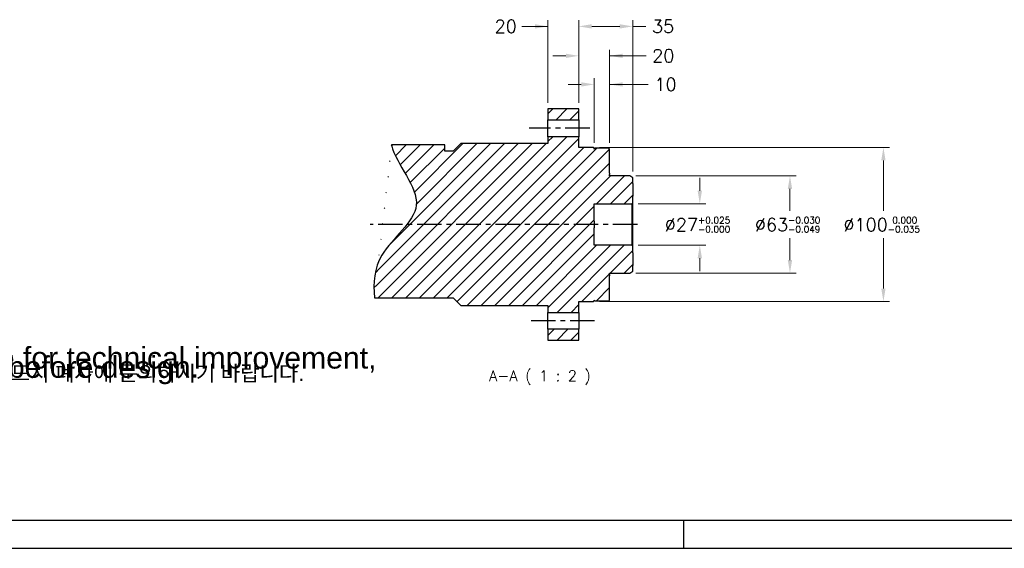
# Model space of a CAD drawing. Extents: x 25458 to 27143, y -3107 to -1919.
# Tile 2 of 19: x 25868 to 26507, y -3107 to -2764. Entities that reach past the tile are written whole.
import ezdxf

# ---------------------------------------------------------------- set-up
doc = ezdxf.new("R2010")
doc.units = 0
doc.header["$LTSCALE"] = 25.4
doc.linetypes.add('CENTER', pattern=[2, 1.25, -0.25, 0.25, -0.25])
doc.layers.get('0').update_dxf_attribs({"linetype": 'CONTINUOUS'})
doc.layers.get('Defpoints').update_dxf_attribs({"linetype": 'CONTINUOUS'})
for name, color, linetype in [('ATA-CENTER', 133, 'CENTER'), ('ATA-HATCH', 252, 'CONTINUOUS'), ('ATA-TEXT', 7, 'CONTINUOUS')]:
    doc.layers.add(name, color=color, linetype=linetype)
doc.layers.add('ATA-DIM', color=252, linetype='CONTINUOUS', lineweight=25)
doc.styles.get("Standard").update_dxf_attribs({"font": 'simplex.shx'})
doc.styles.add('주 문자 (ISO)', font='arial.ttf')
doc.dimstyles.new('ata_A1', dxfattribs={"dimtxt": 4.2, "dimasz": 4.2, "dimexe": 2, "dimexo": 2, "dimgap": 2, "dimtad": 0, "dimtih": 1, "dimtoh": 1, "dimdec": 6, "dimdsep": 46, "dimtxsty": 'Standard', "dimcen": 0, "dimclrd": 252, "dimclre": 252, "dimclrt": 4, "dimadec": 6, "dimazin": 2, "dimtfac": 1, "dimtdec": 6, "dimtofl": 0, "dimtmove": 0, "dimatfit": 3, "dimfxl": 0, "dimtolj": 1, "dimtzin": 0, "dimlwd": 0, "dimlwe": 0, "dimarcsym": 0})

# ---------------------------------------------------------------- blocks, each defined once
blk = doc.blocks.new('*D19181')
at = {"layer": 'ATA-DIM', "color": 252, "lineweight": 0}
for p, q in [((26309.67305397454, -2875.021402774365), (26309.67305397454, -2866.621402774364)), ((26269.67305397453, -2883.421402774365), (26313.67305397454, -2883.421402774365)), ((26269.67305397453, -2910.421402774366), (26313.67305397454, -2910.421402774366)), ((26309.67305397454, -2918.821402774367), (26309.67305397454, -2927.221402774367))]:
    blk.add_line(p, q, dxfattribs=at)
at = {"layer": 'ATA-DIM', "color": 252}
for points in [[(26308.27305397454, -2875.021402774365), (26311.07305397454, -2875.021402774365), (26309.67305397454, -2883.421402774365)], [(26311.07305397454, -2918.821402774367), (26308.27305397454, -2918.821402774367), (26309.67305397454, -2910.421402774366)]]:
    blk.add_solid(points, dxfattribs=at)
at = {"layer": 'Defpoints', "color": 0}
for p in [(26265.67305397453, -2883.421402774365), (26309.67305397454, -2883.421402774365), (26265.67305397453, -2910.421402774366)]:
    blk.add_point(p, dxfattribs=at)
at = {"layer": 'ATA-DIM', "color": 4, "ltscale": 0.2, "insert": (26286.90905397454, -2892.021402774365), "char_height": 8.4, "attachment_point": 1}
blk.add_mtext('\\A1;%%C27{\\H4.200000;\\S+0.025^ -0.000;}', dxfattribs=at)
blk = doc.blocks.new('*D19187')
at = {"layer": 'ATA-DIM', "color": 252, "lineweight": 0}
for p, q in [((26241.17305397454, -2843.921402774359), (26241.17305397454, -2802.020607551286)), ((26251.17305397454, -2843.921402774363), (26251.17305397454, -2802.020607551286)), ((26232.77305397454, -2806.020607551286), (26224.37305397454, -2806.020607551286)), ((26251.17305397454, -2806.020607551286), (26276.20642719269, -2806.020607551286)), ((26259.57305397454, -2806.020607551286), (26267.97305397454, -2806.020607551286))]:
    blk.add_line(p, q, dxfattribs=at)
at = {"layer": 'ATA-DIM', "color": 252}
for points in [[(26232.77305397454, -2807.420607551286), (26232.77305397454, -2804.620607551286), (26241.17305397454, -2806.020607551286)], [(26259.57305397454, -2804.620607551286), (26259.57305397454, -2807.420607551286), (26251.17305397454, -2806.020607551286)]]:
    blk.add_solid(points, dxfattribs=at)
at = {"layer": 'Defpoints', "color": 0}
for p in [(26241.17305397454, -2806.020607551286), (26241.17305397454, -2847.921402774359), (26251.17305397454, -2847.921402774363)]:
    blk.add_point(p, dxfattribs=at)
at = {"layer": 'ATA-DIM', "color": 4, "ltscale": 0.2, "insert": (26280.20642719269, -2801.820607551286), "char_height": 8.4, "attachment_point": 1}
blk.add_mtext('\\A1;10', dxfattribs=at)
blk = doc.blocks.new('*D19186')
at = {"layer": 'ATA-DIM', "color": 252, "lineweight": 0}
for p, q in [((26231.17305397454, -2817.921402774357), (26231.17305397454, -2783.463128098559)), ((26251.17305397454, -2843.921402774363), (26251.17305397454, -2783.463128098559)), ((26222.77305397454, -2787.463128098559), (26214.37305397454, -2787.463128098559)), ((26251.17305397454, -2787.463128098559), (26274.76905397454, -2787.463128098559)), ((26259.57305397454, -2787.463128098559), (26267.97305397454, -2787.463128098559))]:
    blk.add_line(p, q, dxfattribs=at)
at = {"layer": 'ATA-DIM', "color": 252}
for points in [[(26222.77305397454, -2788.863128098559), (26222.77305397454, -2786.063128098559), (26231.17305397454, -2787.463128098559)], [(26259.57305397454, -2786.063128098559), (26259.57305397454, -2788.863128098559), (26251.17305397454, -2787.463128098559)]]:
    blk.add_solid(points, dxfattribs=at)
at = {"layer": 'Defpoints', "color": 0}
for p in [(26231.17305397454, -2787.463128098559), (26231.17305397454, -2821.921402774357), (26251.17305397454, -2847.921402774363)]:
    blk.add_point(p, dxfattribs=at)
at = {"layer": 'ATA-DIM', "color": 4, "ltscale": 0.2, "insert": (26278.76905397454, -2783.263128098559), "char_height": 8.4, "attachment_point": 1}
blk.add_mtext('\\A1;20', dxfattribs=at)
blk = doc.blocks.new('*D19185')
at = {"layer": 'ATA-DIM', "color": 252, "lineweight": 0}
for p, q in [((26231.17305397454, -2817.921402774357), (26231.17305397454, -2764.355143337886)), ((26266.17305397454, -2862.576103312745), (26266.17305397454, -2764.355143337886)), ((26239.57305397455, -2768.355143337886), (26257.77305397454, -2768.355143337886)), ((26266.17305397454, -2768.355143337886), (26274.64326198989, -2768.355143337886))]:
    blk.add_line(p, q, dxfattribs=at)
at = {"layer": 'ATA-DIM', "color": 252}
for points in [[(26239.57305397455, -2766.955143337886), (26239.57305397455, -2769.755143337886), (26231.17305397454, -2768.355143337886)], [(26257.77305397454, -2769.755143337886), (26257.77305397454, -2766.955143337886), (26266.17305397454, -2768.355143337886)]]:
    blk.add_solid(points, dxfattribs=at)
at = {"layer": 'Defpoints', "color": 0}
for p in [(26266.17305397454, -2768.355143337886), (26231.17305397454, -2821.921402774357), (26266.17305397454, -2866.576103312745)]:
    blk.add_point(p, dxfattribs=at)
at = {"layer": 'ATA-DIM', "color": 4, "ltscale": 0.2, "insert": (26278.64326198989, -2764.155143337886), "char_height": 8.4, "attachment_point": 1}
blk.add_mtext('\\A1;35', dxfattribs=at)
blk = doc.blocks.new('*D19182')
at = {"layer": 'ATA-DIM', "color": 252, "lineweight": 0}
for p, q in [((26211.17305397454, -2817.921402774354), (26211.17305397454, -2764.355143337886)), ((26231.17305397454, -2817.921402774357), (26231.17305397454, -2764.355143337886)), ((26211.17305397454, -2768.355143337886), (26194.18420882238, -2768.355143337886)), ((26202.77305397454, -2768.355143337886), (26194.37305397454, -2768.355143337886)), ((26239.57305397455, -2768.355143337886), (26247.97305397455, -2768.355143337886))]:
    blk.add_line(p, q, dxfattribs=at)
at = {"layer": 'ATA-DIM', "color": 252}
for points in [[(26202.77305397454, -2769.755143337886), (26202.77305397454, -2766.955143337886), (26211.17305397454, -2768.355143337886)], [(26239.57305397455, -2766.955143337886), (26239.57305397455, -2769.755143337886), (26231.17305397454, -2768.355143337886)]]:
    blk.add_solid(points, dxfattribs=at)
at = {"layer": 'Defpoints', "color": 0}
for p in [(26211.17305397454, -2768.355143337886), (26211.17305397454, -2821.921402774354), (26231.17305397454, -2821.921402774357)]:
    blk.add_point(p, dxfattribs=at)
at = {"layer": 'ATA-DIM', "color": 4, "ltscale": 0.2, "insert": (26176.57620882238, -2764.155143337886), "char_height": 8.4, "attachment_point": 1}
blk.add_mtext('\\A1;20', dxfattribs=at)
blk = doc.blocks.new('*D19184')
at = {"layer": 'ATA-DIM', "color": 252, "lineweight": 0}
for p, q in [((26244.67305397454, -2846.921402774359), (26432.78973329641, -2846.921402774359)), ((26428.78973329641, -2855.321402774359), (26428.78973329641, -2888.021402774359)), ((26428.78973329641, -2938.521402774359), (26428.78973329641, -2905.821402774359)), ((26244.67305397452, -2946.921402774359), (26432.78973329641, -2946.921402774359))]:
    blk.add_line(p, q, dxfattribs=at)
at = {"layer": 'ATA-DIM', "color": 252}
for points in [[(26430.18973329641, -2855.321402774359), (26427.3897332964, -2855.321402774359), (26428.78973329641, -2846.921402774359)], [(26427.3897332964, -2938.521402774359), (26430.18973329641, -2938.521402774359), (26428.78973329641, -2946.921402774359)]]:
    blk.add_solid(points, dxfattribs=at)
at = {"layer": 'Defpoints', "color": 0}
for p in [(26240.67305397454, -2846.921402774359), (26240.67305397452, -2946.921402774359), (26428.78973329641, -2946.921402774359)]:
    blk.add_point(p, dxfattribs=at)
at = {"layer": 'ATA-DIM', "color": 4, "ltscale": 0.2, "insert": (26402.83373329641, -2892.021402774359), "char_height": 8.4, "attachment_point": 1}
blk.add_mtext('\\A1;%%C100{\\H4.200000;\\S 0.000^ -0.035;}', dxfattribs=at)
blk = doc.blocks.new('*D19183')
at = {"layer": 'ATA-DIM', "color": 252, "lineweight": 0}
for p, q in [((26268.17305397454, -2865.421402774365), (26372.17305397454, -2865.421402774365)), ((26368.17305397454, -2873.821402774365), (26368.17305397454, -2888.021402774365)), ((26368.17305397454, -2920.021402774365), (26368.17305397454, -2905.821402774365)), ((26268.17305397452, -2928.421402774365), (26372.17305397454, -2928.421402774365))]:
    blk.add_line(p, q, dxfattribs=at)
at = {"layer": 'ATA-DIM', "color": 252}
for points in [[(26369.57305397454, -2873.821402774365), (26366.77305397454, -2873.821402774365), (26368.17305397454, -2865.421402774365)], [(26366.77305397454, -2920.021402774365), (26369.57305397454, -2920.021402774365), (26368.17305397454, -2928.421402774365)]]:
    blk.add_solid(points, dxfattribs=at)
at = {"layer": 'Defpoints', "color": 0}
for p in [(26264.17305397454, -2865.421402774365), (26264.17305397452, -2928.421402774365), (26368.17305397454, -2928.421402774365)]:
    blk.add_point(p, dxfattribs=at)
at = {"layer": 'ATA-DIM', "color": 4, "ltscale": 0.2, "insert": (26345.40905397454, -2892.021402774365), "char_height": 8.4, "attachment_point": 1}
blk.add_mtext('\\A1;%%C63{\\H4.200000;\\S-0.030^ -0.049;}', dxfattribs=at)
blk = doc.blocks.new('ata-Border-A1-002')
blk.add_line((833.9999999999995, 9.000000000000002), (7, 8.999999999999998))
at = {"color": 253, "ltscale": 0.5}
for p, q in [((420.4999999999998, 9), (420.4999999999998, 0)), ((0, 0), (841.0000000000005, 0))]:
    blk.add_line(p, q, dxfattribs=at)

msp = doc.modelspace()

# ---------------------------------------------------------------- hatches: boundary and pattern name
at = {"layer": 'ATA-HATCH'}
h = msp.add_hatch(dxfattribs=at)
h.set_pattern_fill('ANSI31', color=256, scale=2)
h.set_pattern_definition([(45, (23994.52736694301, -6514.581320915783), (-4.490128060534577, 4.490128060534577), [])])
edge = h.paths.add_edge_path()
edge.add_line((26154.67305397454, -2844.421402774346), (26149.67305397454, -2849.421402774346))
edge.add_line((26149.67305397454, -2849.421402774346), (26144.17305397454, -2849.421402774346))
edge.add_line((26144.17305397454, -2849.421402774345), (26144.17305397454, -2845.289389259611))
edge.add_line((26144.17305397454, -2845.289389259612), (26109.59045150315, -2845.289389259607))
edge.add_spline(control_points=[(26109.59045150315, -2845.289389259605), (26112.83394278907, -2858.361537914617), (26140.08333956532, -2885.307527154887), (26099.59595195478, -2912.42682290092), (26097.71471049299, -2934.674254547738), (26098.51663191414, -2944.421402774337)], knot_values=[29.95343203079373, 29.95343203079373, 29.95343203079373, 29.95343203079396, 51.11458799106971, 70.8278344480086, 85.1607967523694, 85.1607967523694, 85.1607967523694, 85.1607967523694], degree=3, periodic=0)
edge.add_line((26098.51663191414, -2944.421402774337), (26149.67305397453, -2944.421402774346))
edge.add_line((26149.67305397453, -2944.421402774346), (26154.67305397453, -2949.421402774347))
edge.add_line((26154.67305397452, -2949.421402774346), (26211.17305397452, -2949.421402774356))
edge.add_line((26211.17305397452, -2949.421402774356), (26211.17305397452, -2953.921584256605))
edge.add_line((26211.17305397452, -2953.921584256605), (26231.17305397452, -2953.921584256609))
edge.add_line((26231.17305397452, -2953.921584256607), (26231.17305397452, -2946.921402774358))
edge.add_line((26231.17305397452, -2946.921402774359), (26240.67305397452, -2946.921402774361))
edge.add_line((26240.67305397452, -2946.921402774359), (26241.17305397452, -2946.421402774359))
edge.add_line((26241.17305397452, -2946.421402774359), (26241.17305397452, -2945.92140277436))
edge.add_line((26241.17305397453, -2945.921402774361), (26241.67305397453, -2946.421402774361))
edge.add_line((26241.67305397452, -2946.421402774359), (26250.67305397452, -2946.421402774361))
edge.add_line((26250.67305397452, -2946.421402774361), (26251.17305397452, -2945.921402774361))
edge.add_line((26251.17305397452, -2945.921402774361), (26251.17305397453, -2930.171402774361))
edge.add_line((26251.17305397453, -2930.171402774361), (26251.17305397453, -2929.421781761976))
edge.add_line((26251.17305397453, -2929.421781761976), (26251.17305397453, -2928.621402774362))
edge.add_line((26251.17305397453, -2928.621402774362), (26251.17305397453, -2928.421402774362))
edge.add_line((26251.17305397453, -2928.421402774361), (26264.17305397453, -2928.421402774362))
edge.add_line((26264.17305397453, -2928.421402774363), (26266.17305397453, -2927.266702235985))
edge.add_line((26266.17305397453, -2927.266702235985), (26266.17305397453, -2923.609362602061))
edge.add_line((26266.17305397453, -2923.60936260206), (26266.17305397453, -2915.233430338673))
edge.add_line((26266.17305397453, -2915.233430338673), (26266.17305397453, -2910.921402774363))
edge.add_line((26266.17305397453, -2910.921402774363), (26265.67305397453, -2910.421402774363))
edge.add_line((26265.67305397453, -2910.421402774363), (26241.17305397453, -2910.421402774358))
edge.add_line((26241.17305397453, -2910.421402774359), (26241.17305397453, -2899.046402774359))
edge.add_line((26241.17305397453, -2899.046402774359), (26241.17305397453, -2894.796402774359))
edge.add_line((26241.17305397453, -2894.796402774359), (26241.17305397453, -2883.421402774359))
edge.add_line((26241.17305397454, -2883.421402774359), (26265.67305397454, -2883.421402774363))
edge.add_line((26265.67305397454, -2883.421402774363), (26266.17305397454, -2882.921402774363))
edge.add_line((26266.17305397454, -2882.921402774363), (26266.17305397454, -2878.609375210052))
edge.add_line((26266.17305397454, -2878.609375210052), (26266.17305397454, -2870.233442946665))
edge.add_line((26266.17305397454, -2870.233442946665), (26266.17305397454, -2866.576103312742))
edge.add_line((26266.17305397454, -2866.576103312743), (26264.17305397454, -2865.421402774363))
edge.add_line((26264.17305397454, -2865.421402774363), (26251.17305397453, -2865.421402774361))
edge.add_line((26251.17305397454, -2865.421402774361), (26251.17305397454, -2865.221402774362))
edge.add_line((26251.17305397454, -2865.221402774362), (26251.17305397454, -2864.421023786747))
edge.add_line((26251.17305397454, -2864.421023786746), (26251.17305397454, -2863.671402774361))
edge.add_line((26251.17305397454, -2863.671402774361), (26251.17305397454, -2847.921402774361))
edge.add_line((26251.17305397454, -2847.921402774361), (26250.67305397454, -2847.421402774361))
edge.add_line((26250.67305397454, -2847.421402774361), (26241.67305397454, -2847.421402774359))
edge.add_line((26241.67305397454, -2847.421402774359), (26241.17305397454, -2847.921402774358))
edge.add_line((26241.17305397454, -2847.921402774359), (26241.17305397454, -2847.421402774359))
edge.add_line((26241.17305397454, -2847.421402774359), (26240.67305397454, -2846.921402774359))
edge.add_line((26240.67305397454, -2846.921402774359), (26231.17305397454, -2846.921402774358))
edge.add_line((26231.17305397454, -2846.921402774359), (26231.17305397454, -2839.921221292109))
edge.add_line((26231.17305397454, -2839.921221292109), (26211.17305397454, -2839.921221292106))
edge.add_line((26211.17305397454, -2839.921221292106), (26211.17305397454, -2844.421402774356))
edge.add_line((26211.17305397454, -2844.421402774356), (26154.67305397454, -2844.421402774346))
h.paths.add_polyline_path([(26211.17305397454, -2821.921402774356), (26211.17305397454, -2828.921619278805), (26231.17305397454, -2828.921619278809), (26231.17305397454, -2821.921402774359)])
h.paths.add_polyline_path([(26211.17305397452, -2964.921186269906), (26211.17305397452, -2971.921402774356), (26231.17305397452, -2971.921402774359), (26231.17305397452, -2964.921186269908)])

# ---------------------------------------------------------------- linework, layer by layer
for p, q in [((26211.17305397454, -2821.921402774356), (26211.17305397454, -2828.921619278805)), ((26231.17305397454, -2821.921402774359), (26211.17305397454, -2821.921402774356)), ((26231.17305397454, -2828.921619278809), (26231.17305397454, -2821.921402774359)), ((26211.17305397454, -2839.921221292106), (26211.17305397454, -2828.921619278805)), ((26211.17305397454, -2828.921619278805), (26231.17305397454, -2828.921619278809)), ((26231.17305397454, -2828.921619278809), (26231.17305397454, -2839.921221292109)), ((26211.17305397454, -2839.921221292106), (26211.17305397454, -2844.421402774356)), ((26231.17305397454, -2839.921221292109), (26211.17305397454, -2839.921221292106)), ((26231.17305397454, -2846.921402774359), (26231.17305397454, -2839.921221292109)), ((26144.17305397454, -2845.289389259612), (26109.59045150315, -2845.289389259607)), ((26144.17305397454, -2849.421402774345), (26144.17305397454, -2845.289389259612)), ((26154.67305397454, -2844.421402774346), (26149.67305397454, -2849.421402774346)), ((26211.17305397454, -2844.421402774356), (26154.67305397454, -2844.421402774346)), ((26240.67305397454, -2846.921402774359), (26231.17305397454, -2846.921402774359)), ((26241.17305397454, -2847.421402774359), (26240.67305397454, -2846.921402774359)), ((26241.67305397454, -2847.421402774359), (26241.17305397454, -2847.921402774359)), ((26241.17305397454, -2847.921402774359), (26241.17305397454, -2847.421402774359)), ((26250.67305397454, -2847.421402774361), (26241.67305397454, -2847.421402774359)), ((26251.17305397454, -2847.921402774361), (26250.67305397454, -2847.421402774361)), ((26251.17305397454, -2863.671402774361), (26251.17305397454, -2847.921402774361)), ((26149.67305397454, -2849.421402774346), (26144.17305397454, -2849.421402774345)), ((26251.17305397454, -2863.671402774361), (26251.17305397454, -2864.421023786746)), ((26251.17305397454, -2865.221402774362), (26251.17305397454, -2864.421023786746)), ((26251.17305397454, -2865.421402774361), (26251.17305397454, -2865.221402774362)), ((26264.17305397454, -2865.421402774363), (26251.17305397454, -2865.421402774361)), ((26266.17305397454, -2866.576103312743), (26264.17305397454, -2865.421402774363)), ((26266.17305397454, -2870.233442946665), (26266.17305397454, -2866.576103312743)), ((26266.17305397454, -2870.233442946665), (26266.17305397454, -2878.609375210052)), ((26266.17305397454, -2882.921402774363), (26266.17305397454, -2878.609375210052)), ((26241.17305397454, -2883.421402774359), (26265.67305397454, -2883.421402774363)), ((26241.17305397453, -2894.796402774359), (26241.17305397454, -2883.421402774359)), ((26265.67305397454, -2883.421402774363), (26266.17305397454, -2882.921402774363)), ((26265.67305397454, -2883.421402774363), (26265.67305397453, -2910.421402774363)), ((26266.17305397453, -2910.921402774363), (26266.17305397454, -2882.921402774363)), ((26241.17305397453, -2894.796402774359), (26241.17305397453, -2899.046402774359)), ((26241.17305397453, -2910.421402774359), (26241.17305397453, -2899.046402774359)), ((26265.67305397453, -2910.421402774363), (26241.17305397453, -2910.421402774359)), ((26266.17305397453, -2910.921402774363), (26265.67305397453, -2910.421402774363)), ((26266.17305397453, -2915.233430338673), (26266.17305397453, -2910.921402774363)), ((26266.17305397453, -2915.233430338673), (26266.17305397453, -2923.60936260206)), ((26266.17305397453, -2927.266702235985), (26266.17305397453, -2923.60936260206)), ((26251.17305397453, -2928.621402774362), (26251.17305397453, -2928.421402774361)), ((26251.17305397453, -2928.421402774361), (26264.17305397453, -2928.421402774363)), ((26251.17305397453, -2929.421781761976), (26251.17305397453, -2928.621402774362)), ((26251.17305397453, -2929.421781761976), (26251.17305397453, -2930.171402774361)), ((26251.17305397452, -2945.921402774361), (26251.17305397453, -2930.171402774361)), ((26264.17305397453, -2928.421402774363), (26266.17305397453, -2927.266702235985)), ((26098.51663191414, -2944.421402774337), (26149.67305397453, -2944.421402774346)), ((26149.67305397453, -2944.421402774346), (26154.67305397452, -2949.421402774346)), ((26154.67305397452, -2949.421402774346), (26211.17305397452, -2949.421402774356)), ((26211.17305397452, -2949.421402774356), (26211.17305397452, -2953.921584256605)), ((26231.17305397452, -2946.921402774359), (26240.67305397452, -2946.921402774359)), ((26231.17305397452, -2953.921584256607), (26231.17305397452, -2946.921402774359)), ((26240.67305397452, -2946.921402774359), (26241.17305397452, -2946.421402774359)), ((26241.17305397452, -2945.921402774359), (26241.67305397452, -2946.421402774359)), ((26241.17305397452, -2946.421402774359), (26241.17305397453, -2945.921402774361)), ((26241.67305397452, -2946.421402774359), (26250.67305397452, -2946.421402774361)), ((26250.67305397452, -2946.421402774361), (26251.17305397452, -2945.921402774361)), ((26211.17305397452, -2964.921186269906), (26211.17305397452, -2953.921584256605)), ((26211.17305397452, -2953.921584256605), (26231.17305397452, -2953.921584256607)), ((26231.17305397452, -2953.921584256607), (26231.17305397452, -2964.921186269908)), ((26211.17305397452, -2964.921186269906), (26211.17305397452, -2971.921402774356)), ((26231.17305397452, -2964.921186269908), (26211.17305397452, -2964.921186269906)), ((26231.17305397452, -2971.921402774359), (26231.17305397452, -2964.921186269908)), ((26211.17305397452, -2971.921402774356), (26231.17305397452, -2971.921402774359))]:
    msp.add_line(p, q)
msp.add_open_spline([(26109.59045150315, -2845.289389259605), (26112.83394278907, -2858.361537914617), (26140.08333956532, -2885.307527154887), (26099.59595195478, -2912.42682290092), (26097.71471049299, -2934.674254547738), (26098.51663191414, -2944.421402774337)], degree=3, knots=[29.95343203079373, 29.95343203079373, 29.95343203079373, 29.95343203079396, 51.11458799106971, 70.8278344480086, 85.1607967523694, 85.1607967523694, 85.1607967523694, 85.1607967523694])
at = {"layer": 'ATA-CENTER', "ltscale": 0.5}
for p, q in [((26238.27383685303, -2834.421420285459), (26198.90760076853, -2834.421420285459)), ((26269.17305397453, -2896.921402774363), (26095.85478379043, -2896.921402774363)), ((26241.44285914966, -2959.421385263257), (26199.32643301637, -2959.421385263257))]:
    msp.add_line(p, q, dxfattribs=at)

# ---------------------------------------------------------------- block references
at = {"xscale": 2, "yscale": 2, "zscale": 2}
msp.add_blockref('ata-Border-A1-002', (25458.11189778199, -3107.041695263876), dxfattribs=at)
msp.add_blockref('ata-Border-A1-002', (25458.11189778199, -3107.041695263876), dxfattribs=at)

# ---------------------------------------------------------------- texts
at = {"layer": 'ATA-TEXT', "color": 7, "insert": (25485.75838165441, -2970.406178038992), "char_height": 6.99999988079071, "attachment_point": 1, "line_spacing_factor": 0.257142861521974, "style": '주 문자 (ISO)'}
msp.add_mtext('{\\fArial|b1|i0|c129|p34;\\H2.00000x;<Cautions> }\\P{\\fArial|b0|i0|c129|p34;\\H2.00000x;This drawing can be modified without notice for technical improvement,}\\P{\\fArial|b0|i0|c129|p34;\\H2.00000x;Please contact us for the latest information before design.}\\P{\\fGulim|b0|i0|c129|p50;\\H1.42857x;본 도면은 기술상의 이유로 사전예고없이 수정가능하므로 설계시 반드시 폐사에 문의하시기 바랍니다}{\\fArial|b0|i0|c129|p34;\\H1.42857x;.}', dxfattribs=at)
at = {"layer": 'ATA-TEXT', "insert": (26172.96681020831, -3000.926088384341), "char_height": 6.99999988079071, "attachment_point": 7}
msp.add_mtext('A-A ( 1 : 2 )', dxfattribs=at)

# ---------------------------------------------------------------- dimensions: what is measured, and where the dimension line sits
at = {"layer": 'ATA-DIM'}
for base, p1, p2, picture, middle in [((26211.17305397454, -2768.355143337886), (26231.17305397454, -2821.921402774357), (26211.17305397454, -2821.921402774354), '*D19182', (26183.38020882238, -2768.355143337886)), ((26266.17305397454, -2768.355143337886), (26231.17305397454, -2821.921402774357), (26266.17305397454, -2866.576103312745), '*D19185', (26285.44726198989, -2768.355143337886)), ((26231.17305397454, -2787.463128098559), (26251.17305397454, -2847.921402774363), (26231.17305397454, -2821.921402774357), '*D19186', (26285.57305397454, -2787.463128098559))]:
    dim = msp.add_linear_dim(base=base, p1=p1, p2=p2, angle=180, dimstyle='ata_A1', override={"dimscale": 2, "dimdec": 3, "dimtfac": 0.8571428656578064, "dimtdec": 2}, dxfattribs=at)
    dim.commit()
    dim.dimension.update_dxf_attribs({"geometry": picture, "text_midpoint": middle, "dimtype": 160})
dim = msp.add_linear_dim(base=(26241.17305397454, -2806.020607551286), p1=(26251.17305397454, -2847.921402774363), p2=(26241.17305397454, -2847.921402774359), dimstyle='ata_A1', override={"dimscale": 2, "dimdec": 3, "dimtfac": 0.8571428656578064, "dimtdec": 2}, dxfattribs=at)
dim.commit()
dim.dimension.update_dxf_attribs({"geometry": '*D19187', "text_midpoint": (26286.21242719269, -2806.020607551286), "dimtype": 160})
for base, p1, p2, override, picture, middle in [((26428.78973329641, -2946.921402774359), (26240.67305397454, -2846.921402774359), (26240.67305397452, -2946.921402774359), {"dimscale": 2, "dimdec": 3, "dimtol": 1, "dimlim": 0, "dimtp": 0, "dimtm": 0.035000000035, "dimtfac": 0.5, "dimtdec": 3, "dimtolj": 1, "dimtzin": 0}, '*D19184', (26428.78973329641, -2896.921402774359)), ((26368.17305397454, -2928.421402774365), (26264.17305397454, -2865.421402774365), (26264.17305397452, -2928.421402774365), {"dimscale": 2, "dimdec": 3, "dimtol": 1, "dimlim": 0, "dimtp": -0.03, "dimtm": 0.049, "dimtfac": 0.5, "dimtdec": 3, "dimtolj": 1, "dimtzin": 0}, '*D19183', (26368.17305397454, -2896.921402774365)), ((26309.67305397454, -2883.421402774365), (26265.67305397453, -2910.421402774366), (26265.67305397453, -2883.421402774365), {"dimscale": 2, "dimdec": 3, "dimtol": 1, "dimlim": 0, "dimtp": 0.025, "dimtm": 1e-09, "dimtfac": 0.5, "dimtdec": 3, "dimtolj": 1, "dimtzin": 0}, '*D19181', (26309.67305397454, -2896.921402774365))]:
    dim = msp.add_linear_dim(base=base, p1=p1, p2=p2, angle=90, text='%%C<>', dimstyle='ata_A1', override=override, dxfattribs=at)
    dim.commit()
    dim.dimension.update_dxf_attribs({"geometry": picture, "text_midpoint": middle, "dimtype": 160})

doc.saveas('drawing.dxf')
